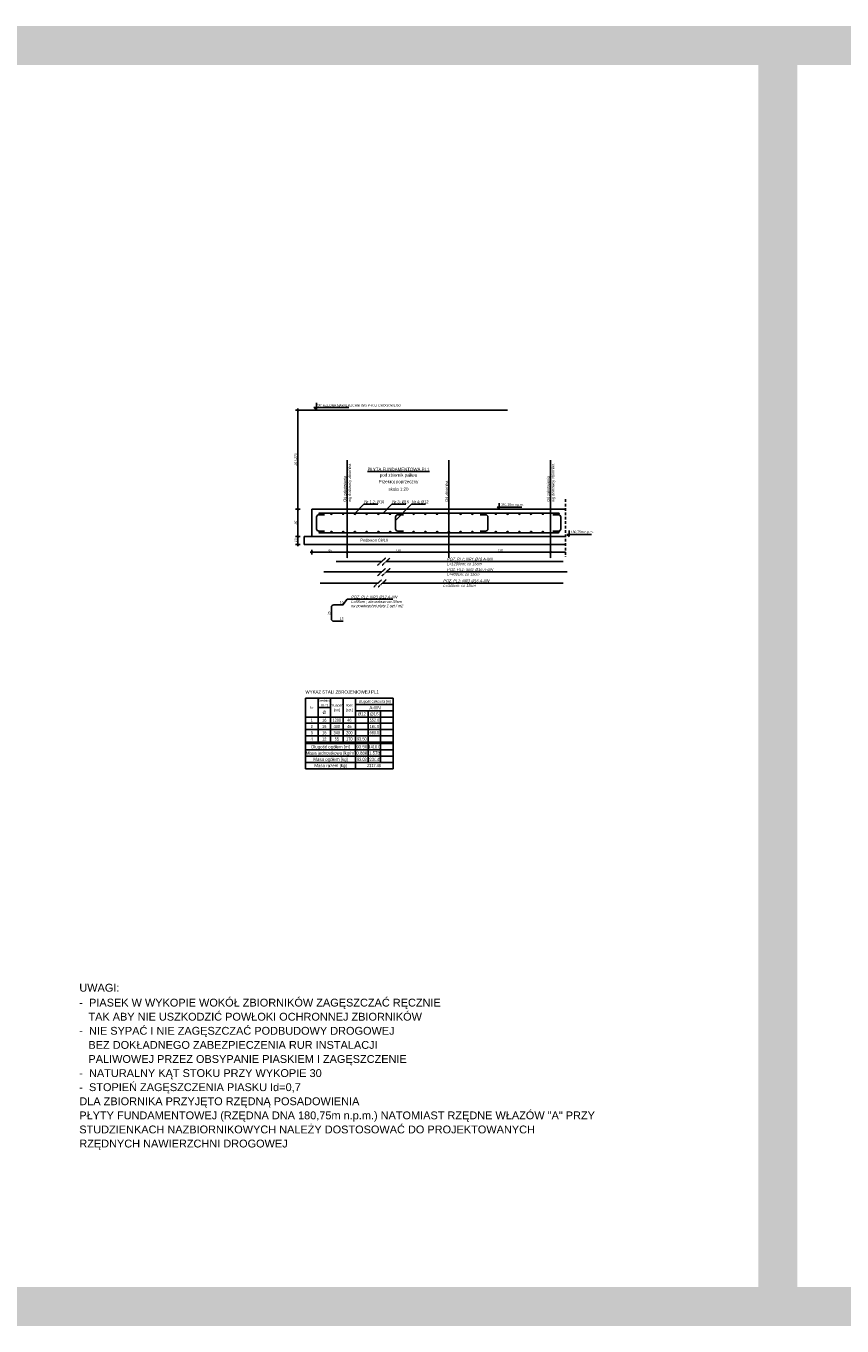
# Model space of a CAD drawing. Extents: x -2911 to 10058, y -5912 to -1002.
# Tile 10 of 43: x 1043 to 2086, y -2663 to -1002. Entities that reach past the tile are written whole.
import ezdxf
from ezdxf.enums import TextEntityAlignment as Align

# ---------------------------------------------------------------- set-up
doc = ezdxf.new("R2010")
doc.units = 0
doc.header["$LTSCALE"] = 1.125
doc.linetypes.add('DO', pattern=[0.8, 0.6, -0.1, 0, -0.1])
doc.linetypes.add('MP', pattern=[0.25, 0.15, -0.1])
doc.layers.get('0').update_dxf_attribs({"linetype": 'CONTINUOUS'})
doc.layers.get('DEFPOINTS').update_dxf_attribs({"linetype": 'CONTINUOUS'})
doc.layers.add('--GT_Teksty średnie', color=152, linetype='CONTINUOUS', lineweight=15)
doc.layers.add('Layer5', color=7, linetype='CONTINUOUS', lineweight=15)
for name, color, linetype in [('--GT_Wymiary', 1, 'CONTINUOUS'), ('BS_LPM', 1, 'MP'), ('BZ_LPM', 1, 'MP'), ('BZ_ODN', 1, 'CONTINUOUS'), ('BZ_PRETW', 3, 'CONTINUOUS'), ('BZ_PRS', 2, 'CONTINUOUS'), ('BZ_SZRAF', 1, 'CONTINUOUS'), ('BZ_TXC', 1, 'CONTINUOUS'), ('BZ_TXS', 7, 'CONTINUOUS'), ('BZ_WYM', 1, 'CONTINUOUS'), ('Tabela_stali_zbrojeniowej', 7, 'CONTINUOUS'), ('W_OSIE', 1, 'DO')]:
    doc.layers.add(name, color=color, linetype=linetype)
doc.styles.add('BIKTC', font='arial.ttf', dxfattribs={"width": 0.8, "oblique": 15})
doc.styles.add('BIKTS', font='arial.ttf', dxfattribs={"width": 0.8, "oblique": 15})
doc.styles.add('BIKWYM', font='arial.ttf', dxfattribs={"width": 0.8, "oblique": 15})
doc.styles.add('ROMANS', font='arial.ttf', dxfattribs={"width": 0.8})
doc.styles.get("Standard").update_dxf_attribs({"font": 'arial.ttf'})
doc.dimstyles.new('BZ_KR_20', dxfattribs={"dimscale": 0.2, "dimtxt": 15, "dimasz": 1, "dimexe": 15, "dimexo": 0, "dimgap": 0, "dimtad": 0, "dimdec": 1, "dimrnd": 0.5, "dimzin": 9, "dimdsep": 46, "dimtxsty": 'BIKWYM', "dimblk": 'WYM-KR', "dimcen": 0, "dimdle": 20, "dimclrd": 256, "dimclre": 256, "dimclrt": 256, "dimadec": 0, "dimazin": 0, "dimtfac": 0.033333, "dimtdec": 1, "dimtmove": 0, "dimatfit": 3, "dimldrblk": 'WYM-KR', "dimfxl": 15, "dimfxlon": 1, "dimtvp": 0.8, "dimtolj": 1, "dimarcsym": 0})

# ---------------------------------------------------------------- blocks, each defined once
blk = doc.blocks.new('*X8')
at = {"color": 0}
for p, q in [((26679.5, -18693.7), (26680.1, -18693.1)), ((26679.5, -18693.6), (26680, -18693.1)), ((26679.5, -18693.5), (26679.9, -18693.1)), ((26679.6, -18693.9), (26680.3, -18693.2)), ((26679.6, -18693.9), (26680.3, -18693.2)), ((26679.6, -18693.8), (26680.2, -18693.2)), ((26679.7, -18694), (26680.4, -18693.3)), ((26679.7, -18694), (26680.4, -18693.3)), ((26679.8, -18694.1), (26680.5, -18693.4)), ((26679.9, -18694.1), (26680.5, -18693.5)), ((26680, -18694.1), (26680.5, -18693.6)), ((26680.1, -18694.1), (26680.5, -18693.7)), ((26680.2, -18694.1), (26680.5, -18693.8))]:
    blk.add_line(p, q, dxfattribs=at)
blk = doc.blocks.new('WYM-KR')
at = {"linetype": 'ByBlock'}
blk.add_line((11.52, 0), (-11.52, 0), dxfattribs=at)
at = {"color": 7, "linetype": 'ByBlock'}
blk.add_line((6.24, 6.24), (-6.24, -6.24), dxfattribs=at)
blk = doc.blocks.new('*D90')
at = {"layer": '--GT_Wymiary', "lineweight": -2}
for p, q in [((1393.4, -1654.4), (1387.4, -1654.4)), ((1390.4, -1654.6), (1390.4, -1664.2)), ((1393.4, -1664.4), (1387.4, -1664.4))]:
    blk.add_line(p, q, dxfattribs=at)
at = {"layer": 'DEFPOINTS', "color": 0}
for p in [(1398.4, -1654.4), (1390.4, -1664.4), (1398.4, -1664.4)]:
    blk.add_point(p, dxfattribs=at)
at = {"layer": '--GT_Wymiary', "linetype": 'ByBlock', "lineweight": -2, "xscale": 0.2, "yscale": 0.2, "zscale": 0.2}
for p, rotation in [((1390.4, -1654.4), 90), ((1390.4, -1664.4), 270)]:
    blk.add_blockref('WYM-KR', p, dxfattribs=dict(at, rotation=rotation))
at = {"layer": '--GT_Wymiary', "insert": (1387.9, -1659.4), "char_height": 3, "attachment_point": 5, "rotation": 90, "style": 'BIKWYM'}
blk.add_mtext('\\A1;10', dxfattribs=at)
blk = doc.blocks.new('*D91')
at = {"layer": '--GT_Wymiary', "lineweight": -2}
for p, q in [((1393.4, -1619.4), (1387.4, -1619.4)), ((1390.4, -1654.2), (1390.4, -1619.6)), ((1393.4, -1654.4), (1387.4, -1654.4))]:
    blk.add_line(p, q, dxfattribs=at)
at = {"layer": 'DEFPOINTS', "color": 0}
for p in [(1390.4, -1619.4), (1408.4, -1619.4), (1408.4, -1654.4)]:
    blk.add_point(p, dxfattribs=at)
at = {"layer": '--GT_Wymiary', "linetype": 'ByBlock', "lineweight": -2, "xscale": 0.2, "yscale": 0.2, "zscale": 0.2}
for p, rotation in [((1390.4, -1619.4), 90), ((1390.4, -1654.4), 270)]:
    blk.add_blockref('WYM-KR', p, dxfattribs=dict(at, rotation=rotation))
at = {"layer": '--GT_Wymiary', "insert": (1387.9, -1636.9), "char_height": 3, "attachment_point": 5, "rotation": 90, "style": 'BIKWYM'}
blk.add_mtext('\\A1;35', dxfattribs=at)
blk = doc.blocks.new('*D92')
at = {"layer": '--GT_Wymiary', "lineweight": -2}
for p, q in [((1408.4, -1671.4), (1408.4, -1677.4)), ((1408.6, -1674.4), (1453.2, -1674.4)), ((1453.4, -1671.4), (1453.4, -1677.4))]:
    blk.add_line(p, q, dxfattribs=at)
at = {"layer": 'DEFPOINTS', "color": 0}
for p in [(1408.4, -1654.4), (1453.4, -1654.4), (1453.4, -1674.4)]:
    blk.add_point(p, dxfattribs=at)
at = {"layer": '--GT_Wymiary', "linetype": 'ByBlock', "lineweight": -2, "xscale": 0.2, "yscale": 0.2, "zscale": 0.2, "rotation": 180}
blk.add_blockref('WYM-KR', (1408.4, -1674.4), dxfattribs=at)
at = {"layer": '--GT_Wymiary', "linetype": 'ByBlock', "lineweight": -2, "xscale": 0.2, "yscale": 0.2, "zscale": 0.2}
blk.add_blockref('WYM-KR', (1453.4, -1674.4), dxfattribs=at)
at = {"layer": '--GT_Wymiary', "insert": (1430.9, -1672), "char_height": 3, "attachment_point": 5, "style": 'BIKWYM'}
blk.add_mtext('\\A1;45', dxfattribs=at)
blk = doc.blocks.new('*D160')
at = {"layer": '--GT_Wymiary', "lineweight": -2}
for p, q in [((1393.4, -1492.9), (1387.4, -1492.9)), ((1390.4, -1619.2), (1390.4, -1493.1)), ((1393.4, -1619.4), (1387.4, -1619.4))]:
    blk.add_line(p, q, dxfattribs=at)
at = {"layer": 'DEFPOINTS', "color": 0}
for p in [(1390.4, -1492.9), (1408.4, -1492.9), (1408.4, -1619.4)]:
    blk.add_point(p, dxfattribs=at)
at = {"layer": '--GT_Wymiary', "linetype": 'ByBlock', "lineweight": -2, "xscale": 0.2, "yscale": 0.2, "zscale": 0.2}
for p, rotation in [((1390.4, -1492.9), 90), ((1390.4, -1619.4), 270)]:
    blk.add_blockref('WYM-KR', p, dxfattribs=dict(at, rotation=rotation))
at = {"layer": '--GT_Wymiary', "insert": (1387.9, -1556.2), "char_height": 3, "attachment_point": 5, "rotation": 90, "style": 'BIKWYM'}
blk.add_mtext('\\A1;264-270', dxfattribs=at)

msp = doc.modelspace()

# ---------------------------------------------------------------- linework, layer by layer
at = {"layer": '--GT_Teksty średnie', "const_width": 50}
for points in [[(-2159.92, -2637.67), (2003.6, -2637.67), (2003.6, -1027.21), (-2159.92, -1027.21)], [(2003.6, -2637.67), (5646, -2637.67), (5646, -1027.21), (2003.6, -1027.21)]]:
    msp.add_lwpolyline(points, close=True, dxfattribs=at)
for p, q in [((1732.4, -1654.4), (1398.4, -1654.4)), ((1398.4, -1654.4), (1398.4, -1664.4)), ((1398.4, -1664.4), (1732.4, -1664.4))]:
    msp.add_line(p, q)
for centre in [(1418.37, -1625.2), (1433.37, -1625.2), (1448.37, -1625.2), (1463.4, -1625.2), (1478.4, -1625.2), (1493.4, -1625.2), (1508.4, -1625.2), (1523.4, -1625.2), (1538.4, -1625.2), (1553.4, -1625.2), (1568.4, -1625.2), (1583.4, -1625.2), (1598.4, -1625.2), (1613.4, -1625.2), (1628.4, -1625.2), (1643.4, -1625.2), (1658.4, -1625.2), (1673.4, -1625.2), (1688.4, -1625.2), (1703.4, -1625.2), (1723.4, -1625.2), (1418.37, -1648.6), (1433.37, -1648.6), (1448.37, -1648.6), (1463.4, -1648.6), (1478.4, -1648.6), (1493.4, -1648.6), (1508.4, -1648.6), (1523.4, -1648.6), (1538.4, -1648.6), (1553.4, -1648.6), (1568.4, -1648.6), (1583.4, -1648.6), (1598.4, -1648.6), (1613.4, -1648.6), (1628.4, -1648.6), (1643.4, -1648.6), (1658.4, -1648.6), (1673.4, -1648.6), (1688.4, -1648.6), (1703.4, -1648.6), (1723.4, -1648.6)]:
    msp.add_circle(centre, 0.798)
at = {"layer": 'BS_LPM', "ltscale": 20}
msp.add_line((1732.4, -1606.73), (1732.4, -1680.35), dxfattribs=at)
at = {"layer": 'BZ_LPM'}
for p, q in [((1502.27, -1681.95), (1492.36, -1690.99)), ((1508.01, -1681.95), (1498.1, -1690.99)), ((1497.37, -1709.68), (1487.46, -1718.72)), ((1502.27, -1695.3), (1492.36, -1704.34)), ((1503.11, -1709.68), (1493.2, -1718.72)), ((1508.01, -1695.3), (1498.1, -1704.34))]:
    msp.add_line(p, q, dxfattribs=at)
at = {"layer": 'BZ_ODN', "ltscale": 0.1}
for p, q in [((1474.83, -1612.86), (1463.64, -1624.4)), ((1492.85, -1612.86), (1474.83, -1612.86)), ((1510.6, -1612.86), (1499.42, -1624.4)), ((1528.63, -1612.86), (1510.6, -1612.86)), ((1535.46, -1612.86), (1515.29, -1633.67)), ((1553.49, -1612.86), (1535.46, -1612.86))]:
    msp.add_line(p, q, dxfattribs=at)
at = {"layer": 'BZ_PRETW'}
for p, q in [((1417.4, -1624.4), (1723.4, -1624.4)), ((1424.4, -1626.4), (1417.4, -1626.4)), ((1525.29, -1626.4), (1518.29, -1626.4)), ((1623.4, -1626.4), (1630.4, -1626.4)), ((1716.4, -1626.4), (1723.4, -1626.4)), ((1414.4, -1629.4), (1414.4, -1644.4)), ((1515.29, -1629.4), (1515.29, -1644.4)), ((1633.4, -1629.4), (1633.4, -1644.4)), ((1726.4, -1629.4), (1726.4, -1644.4)), ((1417.4, -1647.4), (1424.4, -1647.4)), ((1417.4, -1649.4), (1723.4, -1649.4)), ((1518.29, -1647.4), (1525.29, -1647.4)), ((1630.4, -1647.4), (1623.4, -1647.4)), ((1723.4, -1647.4), (1716.4, -1647.4)), ((1439.41, -1686.06), (1497.77, -1686.06)), ((1503.51, -1686.06), (1729.41, -1686.06)), ((1423.81, -1699.4), (1497.77, -1699.4)), ((1503.51, -1699.4), (1734.41, -1699.4)), ((1418.91, -1713.79), (1492.87, -1713.79)), ((1498.61, -1713.79), (1729.51, -1713.79)), ((1448.4, -1741.53), (1436.4, -1741.53)), ((1433.4, -1744.53), (1433.4, -1759.53)), ((1436.4, -1762.53), (1448.4, -1762.53))]:
    msp.add_line(p, q, dxfattribs=at)
for centre, start, end in [((1417.4, -1629.4), 90, 180), ((1518.29, -1629.4), 90, 180), ((1630.4, -1629.4), 360, 90), ((1723.4, -1629.4), 360, 90), ((1417.4, -1644.4), 180, 270), ((1518.29, -1644.4), 180, 270), ((1630.4, -1644.4), 270, 360), ((1723.4, -1644.4), 270, 360), ((1436.4, -1744.53), 90, 180), ((1436.4, -1759.53), 180, 270)]:
    msp.add_arc(centre, 3, start, end, dxfattribs=at)
at = {"layer": 'BZ_PRS'}
for p, q in [((1388.4, -1492.94), (1658.4, -1492.94)), ((1408.4, -1619.4), (1408.4, -1654.4)), ((1408.4, -1619.4), (1732.4, -1619.4)), ((1408.4, -1654.4), (1732.4, -1654.4))]:
    msp.add_line(p, q, dxfattribs=at)
at = {"layer": 'BZ_SZRAF', "linetype": 'Continuous'}
for p, q in [((1486.1, -1654.47), (1486.17, -1654.4)), ((1489.46, -1654.64), (1489.71, -1654.4))]:
    msp.add_line(p, q, dxfattribs=at)
at = {"layer": 'BZ_TXS', "color": 1}
for p, q in [((1453.69, -1734.23), (1448.02, -1741.53)), ((1512, -1734.23), (1453.69, -1734.23))]:
    msp.add_line(p, q, dxfattribs=at)
at = {"layer": 'BZ_WYM'}
for p, q in [((1414.23, -1492.94), (1410.73, -1489.44)), ((1410.73, -1489.44), (1414.23, -1489.44)), ((1414.23, -1483.44), (1414.23, -1492.94)), ((1414.23, -1489.44), (1455.68, -1489.44)), ((1390.38, -1619.6), (1390.38, -1654.2)), ((1390.38, -1654.6), (1390.38, -1664.2)), ((1408.6, -1674.39), (1453.2, -1674.39)), ((1453.6, -1674.39), (1583.2, -1674.39)), ((1583.4, -1671.39), (1583.4, -1677.39)), ((1583.4, -1671.39), (1583.4, -1677.39)), ((1713.2, -1674.39), (1583.6, -1674.39)), ((1713.4, -1671.39), (1713.4, -1677.39)), ((1713.4, -1671.39), (1713.4, -1677.39)), ((1732.2, -1674.39), (1713.6, -1674.39))]:
    msp.add_line(p, q, dxfattribs=at)
at = {"layer": 'BZ_WYM', "ltscale": 0.1}
for p, q in [((1647.86, -1619.4), (1645.06, -1616.6)), ((1645.06, -1616.6), (1647.86, -1616.6)), ((1647.86, -1611.8), (1647.86, -1619.4)), ((1647.86, -1616.6), (1676.63, -1616.6)), ((1737.01, -1654.4), (1734.21, -1651.6)), ((1734.21, -1651.6), (1737.01, -1651.6)), ((1737.01, -1646.8), (1737.01, -1654.4)), ((1737.01, -1651.6), (1765.79, -1651.6))]:
    msp.add_line(p, q, dxfattribs=at)
for points in [[(1645.06, -1616.6), (1647.86, -1616.6), (1647.86, -1619.4)], [(1734.21, -1651.6), (1737.01, -1651.6), (1737.01, -1654.4)]]:
    msp.add_solid(points, dxfattribs=at)
at = {"layer": 'Tabela_stali_zbrojeniowej', "color": 7, "linetype": 'Continuous'}
for p, q in [((1400.25, -1860.87), (1512.25, -1860.87)), ((1400.25, -1950.87), (1400.25, -1860.87)), ((1512.25, -1860.87), (1512.25, -1950.87)), ((1512.25, -1950.87), (1400.25, -1950.87))]:
    msp.add_line(p, q, dxfattribs=at)
at = {"layer": 'Tabela_stali_zbrojeniowej', "color": 1}
for p, q in [((1416.25, -1860.87), (1416.25, -1916.87)), ((1416.25, -1872.87), (1432.25, -1872.87)), ((1432.25, -1860.87), (1432.25, -1916.87)), ((1448.25, -1860.87), (1448.25, -1916.87)), ((1464.25, -1860.87), (1464.25, -1916.87)), ((1464.25, -1868.87), (1512.25, -1868.87)), ((1400.25, -1884.87), (1512.25, -1884.87)), ((1400.25, -1892.87), (1512.25, -1892.87)), ((1464.25, -1876.87), (1512.25, -1876.87)), ((1480.25, -1876.87), (1480.25, -1916.87)), ((1496.25, -1876.87), (1496.25, -1916.87)), ((1400.25, -1900.87), (1512.25, -1900.87)), ((1400.25, -1908.87), (1512.25, -1908.87)), ((1400.25, -1916.87), (1512.25, -1916.87)), ((1400.25, -1918.87), (1512.25, -1918.87)), ((1464.25, -1918.87), (1464.25, -1950.87)), ((1480.25, -1918.87), (1480.25, -1942.87)), ((1496.25, -1918.87), (1496.25, -1942.87)), ((1400.25, -1926.87), (1512.25, -1926.87)), ((1400.25, -1934.87), (1512.25, -1934.87)), ((1400.25, -1942.87), (1512.25, -1942.87))]:
    msp.add_line(p, q, dxfattribs=at)
at = {"layer": 'W_OSIE'}
for p, q in [((1453.4, -1556.77), (1453.4, -1681.77)), ((1583.4, -1556.77), (1583.4, -1681.77)), ((1713.4, -1556.77), (1713.4, -1681.77))]:
    msp.add_line(p, q, dxfattribs=at)

# ---------------------------------------------------------------- block references
at = {"yscale": 1.596000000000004, "rotation": 180}
for p, xscale, zscale in [((-41162.95, -31460.22), -1.596000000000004, 1.596), ((-41147.95, -31460.22), -1.596000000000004, 1.596), ((-41132.95, -31460.22), -1.596000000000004, 1.596), ((-41117.92, -31460.22), -1.596000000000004, 1.596), ((-41102.92, -31460.22), -1.596000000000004, 1.596), ((-41087.92, -31460.22), -1.596000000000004, 1.596), ((-41072.92, -31460.22), -1.596000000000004, 1.596), ((-41057.92, -31460.22), -1.596000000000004, 1.596), ((-41042.92, -31460.22), -1.596000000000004, 1.596), ((-41027.92, -31460.22), -1.596000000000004, 1.596), ((-41012.92, -31460.22), -1.596000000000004, 1.596), ((-40997.92, -31460.22), -1.596000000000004, 1.596), ((44179.72, -31460.22), 1.596000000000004, 1.596000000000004), ((44194.72, -31460.22), 1.596000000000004, 1.596000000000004), ((44209.72, -31460.22), 1.596000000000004, 1.596000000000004), ((44224.72, -31460.22), 1.596000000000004, 1.596000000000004), ((44239.72, -31460.22), 1.596000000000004, 1.596000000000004), ((44254.72, -31460.22), 1.596000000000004, 1.596000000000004), ((44269.72, -31460.22), 1.596000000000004, 1.596000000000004), ((44284.72, -31460.22), 1.596000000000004, 1.596000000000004), ((44304.72, -31460.22), 1.596000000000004, 1.596000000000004)]:
    msp.add_blockref('*X8', p, dxfattribs=dict(at, xscale=xscale, zscale=zscale))
at = {"yscale": 1.596000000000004}
for p, xscale, zscale in [((-41162.95, 28186.42), 1.596000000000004, 1.596000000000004), ((-41147.95, 28186.42), 1.596000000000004, 1.596000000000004), ((-41132.95, 28186.42), 1.596000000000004, 1.596000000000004), ((-41117.92, 28186.42), 1.596000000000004, 1.596000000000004), ((-41102.92, 28186.42), 1.596000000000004, 1.596000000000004), ((-41087.92, 28186.42), 1.596000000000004, 1.596000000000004), ((-41072.92, 28186.42), 1.596000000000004, 1.596000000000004), ((-41057.92, 28186.42), 1.596000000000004, 1.596000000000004), ((-41042.92, 28186.42), 1.596000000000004, 1.596000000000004), ((-41027.92, 28186.42), 1.596000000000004, 1.596000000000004), ((-41012.92, 28186.42), 1.596000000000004, 1.596000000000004), ((-40997.92, 28186.42), 1.596000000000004, 1.596000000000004), ((44179.72, 28186.42), -1.596000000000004, 1.596), ((44194.72, 28186.42), -1.596000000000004, 1.596), ((44209.72, 28186.42), -1.596000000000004, 1.596), ((44224.72, 28186.42), -1.596000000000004, 1.596), ((44239.72, 28186.42), -1.596000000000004, 1.596), ((44254.72, 28186.42), -1.596000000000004, 1.596), ((44269.72, 28186.42), -1.596000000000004, 1.596), ((44284.72, 28186.42), -1.596000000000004, 1.596), ((44304.72, 28186.42), -1.596000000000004, 1.596)]:
    msp.add_blockref('*X8', p, dxfattribs=dict(at, xscale=xscale, zscale=zscale))
at = {"layer": 'BZ_WYM', "xscale": 0.2, "yscale": 0.2, "zscale": 0.2}
for p in [(1583.4, -1674.39), (1713.4, -1674.39)]:
    msp.add_blockref('WYM-KR', p, dxfattribs=at)
at = {"layer": 'BZ_WYM', "xscale": 0.2, "yscale": 0.2, "zscale": 0.2, "rotation": 180}
for p in [(1583.4, -1674.39), (1713.4, -1674.39)]:
    msp.add_blockref('WYM-KR', p, dxfattribs=at)

# ---------------------------------------------------------------- texts
at = {"layer": 'BZ_TXC', "width": 0.8}
for s, p in [('wg dostawcy zbiornika', (1458.3, -1609.95)), ('wg dostawcy zbiornika', (1718.3, -1609.95)), ('Oś zakotwienia', (1452.24, -1609.95)), ('Oś zbiornika', (1582.24, -1609.95)), ('Oś zakotwienia', (1712.24, -1609.95))]:
    msp.add_text(s, height=3.5, rotation=90, dxfattribs=at).set_placement(p)
for s, p in [('Nr 1,2; %%c16', (1475.57, -1611.71)), ('Nr 3; %%c16', (1511.34, -1611.71)), ('Nr 4; %%c12', (1536.21, -1611.71)), ('Podbeton C8/10', (1470.44, -1660.68))]:
    msp.add_text(s, height=3.5, dxfattribs=at).set_placement(p)
at = {"layer": 'BZ_TXC', "color": 1, "style": 'BIKTS', "width": 0.8}
for p in [(1446.43, -1738.1), (1446.43, -1759.1)]:
    msp.add_text('15', height=3, dxfattribs=at).set_placement(p, align=Align.MIDDLE_CENTER)
at = {"layer": 'BZ_TXC', "style": 'BIKTS', "width": 0.8}
msp.add_text('25', height=3, rotation=90, dxfattribs=at).set_placement((1431.8, -1752.15), align=Align.CENTER)
at = {"layer": 'BZ_TXS', "linetype": 'Continuous', "style": 'BIKTC', "oblique": 15, "width": 0.8}
for s, p in [('POZ. PL1; NR1', (1580.79, -1684.91)), ('POZ. PL1; NR3', (1575.89, -1712.64)), ('POZ. PL1; NR2', (1580.79, -1698.25)), ('POZ. PL1; NR3', (1458.23, -1733.28))]:
    msp.add_text(s, height=3.5, dxfattribs=at).set_placement(p)
at = {"layer": 'BZ_TXS', "color": 1, "linetype": 'Continuous', "style": 'BIKTC', "oblique": 15, "width": 0.8}
for s, p in [('L=1200cm; co 15cm', (1580.79, -1690.97)), ('%%C16 A-IIIN', (1616.2, -1684.91)), ('L=400cm; co 15cm', (1580.79, -1704.31)), ('%%C16 A-IIIN', (1611.81, -1712.64)), ('%%C16 A-IIIN', (1616.71, -1698.25)), ('L=340cm; co 15cm', (1575.89, -1718.7)), ('na powierzchni płyty 1 szt / m2', (1458.23, -1744.57)), ('L=55cm ; obwodowo co 30cm', (1458.23, -1739.34)), ('%%C12 A-IIIN', (1494.22, -1733.28))]:
    msp.add_text(s, height=3.5, dxfattribs=at).set_placement(p)
at = {"layer": 'BZ_WYM', "color": 7, "ltscale": 0.1}
for s, p in [('"A" RZĘDNA NAWIERZCHNI WG PROJ. DROGOWEGO', (1415.3, -1488.24)), ('181,10m n.p.m.', (1650.08, -1614.92)), ('180,75m n.p.m.', (1739.23, -1649.92))]:
    msp.add_text(s, height=3, dxfattribs=at).set_placement(p)
at = {"layer": 'BZ_WYM', "color": 7, "ltscale": 0.1, "width": 0.8}
msp.add_text('%%UPŁYTA FUNDAMENTOWA PL1', height=4, dxfattribs=at).set_placement((1519.02, -1570.48), align=Align.CENTER)
at = {"layer": 'BZ_WYM', "color": 7, "ltscale": 0.1}
for s, p in [('pod zbiornik paliwa', (1519.02, -1577.78)), ('Przekroj poprzeczny', (1519.02, -1586.19)), ('skala 1:20', (1519.02, -1595.72))]:
    msp.add_text(s, height=4, dxfattribs=at).set_placement(p, align=Align.CENTER)
at = {"layer": 'BZ_WYM', "char_height": 3, "attachment_point": 5, "style": 'BIKWYM'}
for insert in [(1518.4, -1671.99), (1648.4, -1671.99)]:
    msp.add_mtext('\\A1;130', dxfattribs=dict(at, insert=insert))
at = {"layer": 'Layer5', "style": 'ROMANS'}
for s, p in [('-  PIASEK W WYKOPIE WOKÓŁ ZBIORNIKÓW ZAGĘSZCZAĆ RĘCZNIE', (1111.3, -2254.64)), ('UWAGI:', (1111.3, -2235.61)), ('   TAK ABY NIE USZKODZIĆ POWŁOKI OCHRONNEJ ZBIORNIKÓW', (1111.3, -2272.64)), ('-  NIE SYPAĆ I NIE ZAGĘSZCZAĆ PODBUDOWY DROGOWEJ', (1111.3, -2290.64)), ('   BEZ DOKŁADNEGO ZABEZPIECZENIA RUR INSTALACJI', (1111.3, -2308.64)), ('   PALIWOWEJ PRZEZ OBSYPANIE PIASKIEM I ZAGĘSZCZENIE', (1111.3, -2326.64)), ('-  NATURALNY KĄT STOKU PRZY WYKOPIE 30', (1111.3, -2344.64)), ('-  STOPIEŃ ZAGĘSZCZENIA PIASKU Id=0,7', (1111.3, -2362.64)), ('DLA ZBIORNIKA PRZYJĘTO RZĘDNĄ POSADOWIENIA', (1111.3, -2380.64)), ('PŁYTY FUNDAMENTOWEJ (RZĘDNA DNA 180,75m n.p.m.) NATOMIAST RZĘDNE WŁAZÓW "A" PRZY', (1111.3, -2398.64)), ('STUDZIENKACH NAZBIORNIKOWYCH NALEŻY DOSTOSOWAĆ DO PROJEKTOWANYCH', (1111.3, -2416.64)), ('RZĘDNYCH NAWIERZCHNI DROGOWEJ', (1111.3, -2434.64))]:
    msp.add_text(s, height=10, dxfattribs=at).set_placement(p)
at = {"layer": 'Tabela_stali_zbrojeniowej', "color": 1}
msp.add_text('WYKAZ STALI ZBROJENIOWEJ PL1', height=4, dxfattribs=at).set_placement((1400.25, -1852.87), align=Align.MIDDLE_LEFT)
for s, height, width, p in [('Nr', 3, 0.8, (1408.25, -1872.87)), ('Średnica', 3, 0.8, (1424.25, -1863.87)), ('[mm]', 3, 0.8, (1424.25, -1869.87)), ('Długość', 3, 0.8, (1440.25, -1869.87)), ('[cm]', 3, 0.8, (1440.25, -1875.87)), ('Ilość', 3, 0.8, (1456.25, -1869.87)), ('[szt.]', 3, 0.8, (1456.25, -1875.87)), ('Długość całkowita [m]', 3, 0.8, (1488.7, -1864.87)), ('A-IIIN', 4, 0.8, (1489.04, -1872.87)), ('1', 4, 0.7, (1408.25, -1888.87)), ('16', 4, 0.7, (1424.25, -1888.87)), ('1200', 4, 0.7, (1440.25, -1888.87)), ('46', 4, 0.7, (1456.25, -1888.87)), ('%%c12', 4, 0.8, (1472.25, -1880.87)), ('552.0', 4, 0.7, (1488.25, -1888.87)), ('%%c16', 4, 0.8, (1488.25, -1880.87)), ('3', 4, 0.7, (1408.25, -1904.87)), ('2', 4, 0.7, (1408.25, -1896.87)), ('16', 4, 0.7, (1424.25, -1896.87)), ('16', 4, 0.7, (1424.25, -1904.87)), ('400', 4, 0.7, (1440.25, -1896.87)), ('340', 4, 0.7, (1440.25, -1904.87)), ('200', 4, 0.7, (1456.25, -1904.87)), ('46', 4, 0.7, (1456.25, -1896.87)), ('680.0', 4, 0.7, (1488.25, -1904.87)), ('184.0', 4, 0.7, (1488.25, -1896.87)), ('Długość ogółem [m]', 4, 0.8, (1432.25, -1922.87)), ('4', 4, 0.7, (1408.25, -1912.87)), ('12', 4, 0.7, (1424.25, -1912.87)), ('55', 4, 0.7, (1440.25, -1912.87)), ('170', 4, 0.7, (1456.25, -1912.87)), ('93.50', 4, 0.8, (1472.25, -1922.87)), ('93.50', 4, 0.7, (1472.25, -1912.87)), ('1416.0', 4, 0.7, (1488.25, -1922.87)), ('Masa jednostkowa [kg/m]', 4, 0.8, (1432.25, -1930.87)), ('Masa ogółem [kg]', 4, 0.8, (1432.25, -1938.87)), ('0.888', 4, 0.8, (1472.25, -1930.87)), ('83.03', 4, 0.7, (1472.25, -1938.87)), ('2234.45', 4, 0.7, (1488.25, -1938.87)), ('1.578', 4, 0.8, (1488.25, -1930.87)), ('Masa razem [kg]', 4, 0.8, (1432.25, -1946.87)), ('2317.48', 4, 0.7, (1487.77, -1946.87))]:
    msp.add_text(s, height=height, dxfattribs=dict(at, width=width)).set_placement(p, align=Align.MIDDLE_CENTER)
msp.add_text('%%c', height=4, dxfattribs=at).set_placement((1424.25, -1878.87), align=Align.MIDDLE_CENTER)

# ---------------------------------------------------------------- dimensions: what is measured, and where the dimension line sits
at = {"layer": '--GT_Wymiary'}
dim = msp.add_linear_dim(base=(1390.38, -1492.94), p1=(1408.4, -1619.4), p2=(1408.4, -1492.94), angle=90, text='264-270', dimstyle='BZ_KR_20', override={"dimtxsty": 'BIKWYM'}, dxfattribs=at)
dim.commit()
dim.dimension.update_dxf_attribs({"geometry": '*D160', "text_midpoint": (1387.93, -1556.17)})
for base, p1, p2, picture, middle in [((1390.38, -1619.4), (1408.4, -1654.4), (1408.4, -1619.4), '*D91', (1387.93, -1636.9)), ((1390.38, -1664.4), (1398.4, -1654.4), (1398.4, -1664.4), '*D90', (1387.93, -1659.4))]:
    dim = msp.add_linear_dim(base=base, p1=p1, p2=p2, angle=90, dimstyle='BZ_KR_20', dxfattribs=at)
    dim.commit()
    dim.dimension.update_dxf_attribs({"geometry": picture, "text_midpoint": middle})
dim = msp.add_linear_dim(base=(1453.4, -1674.39), p1=(1408.4, -1654.4), p2=(1453.4, -1654.4), dimstyle='BZ_KR_20', dxfattribs=at)
dim.commit()
dim.dimension.update_dxf_attribs({"geometry": '*D92', "text_midpoint": (1430.9, -1671.95)})

doc.saveas('drawing.dxf')
